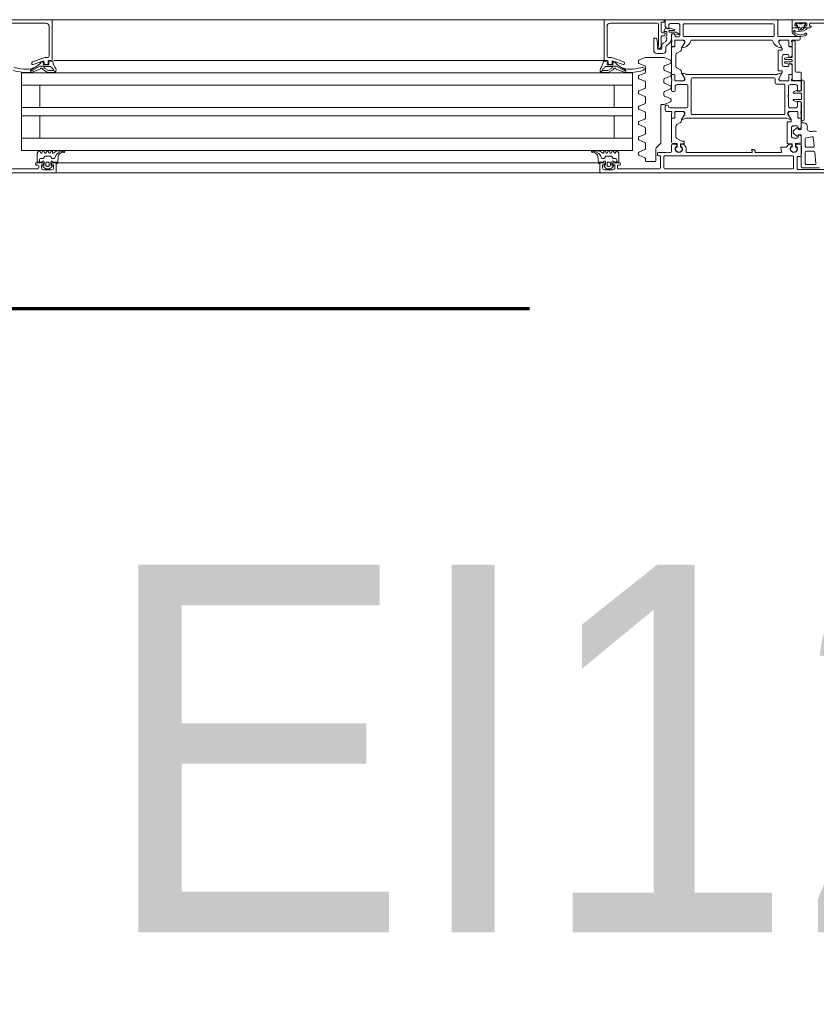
# Model space of a CAD drawing. Header units: centimetres. Extents: x -1631 to 1829, y -257 to 3158.
# Tile 56 of 128: x 353 to 392, y 972 to 1020. Entities that reach past the tile are written whole.
import ezdxf

# ---------------------------------------------------------------- set-up
doc = ezdxf.new("R2010")
doc.units = ezdxf.units.CM
doc.linetypes.add('Dash', pattern=[60, 30, -30])
doc.linetypes.add('Długa kreska', pattern=[142.875, 95.25, -47.625])
for name, color, linetype, lineweight in [('A-DETL', 90, 'Continuous', 9), ('A-DETL-GENF', 92, 'Continuous', 9), ('A-DOOR', 31, 'Continuous', 13), ('G-ANNO-TEXT', 231, 'Continuous', 13)]:
    doc.layers.add(name, color=color, linetype=linetype, lineweight=lineweight)
doc.styles.add('Arial', font='arial.ttf', dxfattribs={"width": 0.9, "height": 18})

# ---------------------------------------------------------------- blocks, each defined once
blk = doc.blocks.new('Schueco_FWS_ADS-75-SimplySmart_inw_Family-02 - FWS SI insert unit 90-2368450-5_piętro III __10_50 m_ - stan projektowany')
at = {"layer": 'A-DETL-GENF'}
for p, q in [((74.6, 0.9), (-74.6, 0.9)), ((54.5, 0.4), (35.65, 0.4)), ((54.5, -0.2), (35.65, -0.2)), ((54.5, -0.8), (35.65, -0.8)), ((54.5, -1.9), (35.65, -1.9)), ((54.5, -2.3), (35.65, -2.3)), ((54.5, -3.4), (35.65, -3.4)), ((54.5, -4), (35.65, -4)), ((35.65, -4.6), (59.013, -4.6)), ((-75.5, -6.6), (75.5, -6.6))]:
    blk.add_line(p, q, dxfattribs=at)
at = {"layer": 'A-DOOR'}
for p, q in [((32.25, 0.9), (20.45, 0.9)), ((21.31, 0.73), (22.6, 0.73)), ((21.55, 0.645), (22.4, 0.645)), ((22.2, 0.495), (21.78, 0.495)), ((22.65, 0.68), (22.65, 0.14)), ((22.82, 0.12), (22.82, 0.65)), ((22.87, 0.7), (29.12, 0.7)), ((29.17, 0.65), (29.17, 0.12)), ((29.39, 0.7), (31.39, 0.7)), ((31.39, 0.52), (31.34, 0.52)), ((31.44, 0.65), (31.44, 0.57)), ((31.753, 0.685), (31.649, 0.581)), ((31.67, 0.75), (32.07, 0.75)), ((31.67, 0.53), (31.68, 0.53)), ((31.71, 0.5), (31.71, 0.37)), ((31.952, 0.7), (31.788, 0.7)), ((31.79, 0.42), (31.79, 0.53)), ((31.84, 0.58), (31.9, 0.58)), ((31.95, 0.53), (31.95, 0.42)), ((32.091, 0.581), (31.987, 0.685)), ((32.03, 0.37), (32.03, 0.5)), ((32.06, 0.53), (32.07, 0.53)), ((32.25, 0.9), (37.45, 0.9)), ((32.3, 0.45), (32.3, 0.85)), ((58.95, 0.9), (53.75, 0.9)), ((58.9, 0.45), (58.9, 0.85)), ((58.95, 0.9), (67.55, 0.9)), ((59.109, 0.581), (59.213, 0.685)), ((59.53, 0.75), (59.13, 0.75)), ((59.14, 0.53), (59.13, 0.53)), ((59.17, 0.37), (59.17, 0.5)), ((59.248, 0.7), (59.412, 0.7)), ((59.25, 0.53), (59.25, 0.42)), ((59.36, 0.58), (59.3, 0.58)), ((59.41, 0.42), (59.41, 0.53)), ((59.447, 0.685), (59.551, 0.581)), ((59.49, 0.5), (59.49, 0.37)), ((59.53, 0.53), (59.52, 0.53)), ((59.76, 0.65), (59.76, 0.57)), ((61.81, 0.7), (59.81, 0.7)), ((59.81, 0.52), (59.86, 0.52)), ((21.73, 0.44), (21.788, -0.11)), ((22.25, -0.105), (22.25, 0.445)), ((22.45, 0.04), (22.45, -0.45)), ((22.6, 0.09), (22.5, 0.09)), ((29.12, 0.07), (22.87, 0.07)), ((29.49, -0.05), (29.49, 0.02)), ((29.57, 0.3), (29.57, -0.259)), ((30.02, 0.35), (29.62, 0.35)), ((30.07, 0.203), (30.07, 0.3)), ((30.389, 0.038), (30.101, 0.157)), ((31.29, 0.47), (31.29, 0.45)), ((31.34, 0.4), (31.62, 0.4)), ((31.61, 0.37), (31.4, 0.37)), ((31.472, 0.37), (31.472, 0.25)), ((31.522, 0.2), (31.633, 0.2)), ((31.676, 0.175), (31.717, 0.105)), ((31.76, 0.08), (31.984, 0.08)), ((31.9, 0.37), (31.84, 0.37)), ((32.027, 0.105), (32.068, 0.175)), ((32.111, 0.2), (32.176, 0.2)), ((32.12, 0.4), (32.25, 0.4)), ((32.397, 0.103), (32.37, 0.41)), ((32.372, 0.4), (37.45, 0.4)), ((58.828, 0.4), (53.75, 0.4)), ((58.803, 0.103), (58.83, 0.41)), ((59.08, 0.4), (58.95, 0.4)), ((59.089, 0.2), (59.024, 0.2)), ((59.173, 0.105), (59.132, 0.175)), ((59.44, 0.08), (59.216, 0.08)), ((59.3, 0.37), (59.36, 0.37)), ((59.523, 0.175), (59.483, 0.105)), ((59.678, 0.2), (59.567, 0.2)), ((59.86, 0.4), (59.58, 0.4)), ((59.59, 0.37), (59.8, 0.37)), ((59.728, 0.37), (59.728, 0.25)), ((59.91, 0.47), (59.91, 0.45)), ((21.82, -0.41), (21.864, -0.829)), ((21.838, -0.155), (22.2, -0.155)), ((22.2, -0.355), (21.869, -0.355)), ((22.25, -0.763), (22.25, -0.405)), ((22.688, -0.37), (22.654, -0.37)), ((22.71, -0.36), (22.674, -0.36)), ((22.711, -0.482), (22.717, -0.403)), ((22.73, -0.522), (22.73, -0.38)), ((22.89, -0.38), (22.89, -0.505)), ((22.902, -0.403), (22.909, -0.482)), ((22.946, -0.36), (22.91, -0.36)), ((22.966, -0.37), (22.932, -0.37)), ((23.19, -0.36), (23.42, -0.36)), ((23.449, -0.324), (23.413, -0.136)), ((23.442, -0.1), (24.68, -0.1)), ((24.7, -0.12), (24.7, -0.13)), ((24.82, -0.25), (24.855, -0.25)), ((24.87, -0.1), (28.03, -0.1)), ((28.08, -0.15), (28.08, -0.3)), ((28.318, -0.37), (28.284, -0.37)), ((28.304, -0.36), (28.34, -0.36)), ((28.341, -0.482), (28.347, -0.403)), ((28.36, -0.38), (28.36, -0.505)), ((28.52, -0.522), (28.52, -0.38)), ((28.532, -0.403), (28.539, -0.482)), ((28.54, -0.36), (28.576, -0.36)), ((28.596, -0.37), (28.562, -0.37)), ((28.8, -0.45), (28.8, -0.15)), ((28.85, -0.1), (28.94, -0.1)), ((29.04, -0.1), (29.44, -0.1)), ((29.541, -0.329), (29.349, -0.521)), ((30.07, -0.547), (30.07, -0.283)), ((30.101, -0.237), (30.389, -0.118)), ((30.42, -0.002), (30.42, -0.078)), ((31.509, -0.15), (31.531, -0.09)), ((31.609, -0.09), (31.631, -0.15)), ((31.709, -0.15), (31.731, -0.09)), ((31.809, -0.09), (31.831, -0.15)), ((31.909, -0.15), (31.931, -0.09)), ((32.009, -0.09), (32.031, -0.15)), ((32.11, -0.14), (32.11, -0.1)), ((32.409, -0.18), (32.676, -0.18)), ((32.684, -0.101), (32.558, -0.076)), ((32.674, -0.158), (32.701, -0.172)), ((58.526, -0.158), (58.499, -0.172)), ((58.516, -0.101), (58.642, -0.076)), ((58.791, -0.18), (58.524, -0.18)), ((59.09, -0.14), (59.09, -0.1)), ((59.191, -0.09), (59.169, -0.15)), ((59.291, -0.15), (59.269, -0.09)), ((59.391, -0.09), (59.369, -0.15)), ((59.491, -0.15), (59.469, -0.09)), ((59.591, -0.09), (59.569, -0.15)), ((59.691, -0.15), (59.669, -0.09)), ((21.924, -0.872), (22.21, -0.811)), ((22.45, -0.846), (22.45, -0.583)), ((22.468, -0.563), (22.712, -0.542)), ((22.5, -0.5), (22.691, -0.5)), ((22.568, -0.954), (22.524, -0.942)), ((22.6, -0.855), (22.6, -0.93)), ((22.83, -0.805), (22.65, -0.805)), ((22.664, -0.896), (22.816, -1.023)), ((22.91, -0.525), (23.11, -0.525)), ((22.929, -0.5), (22.965, -0.5)), ((22.93, -1.305), (22.93, -0.905)), ((23.13, -0.545), (23.13, -1.585)), ((28.17, -0.545), (28.17, -0.635)), ((28.34, -0.525), (28.19, -0.525)), ((28.28, -0.5), (28.321, -0.5)), ((28.754, -0.561), (28.538, -0.542)), ((28.559, -0.5), (28.75, -0.5)), ((28.58, -0.869), (28.58, -1.375)), ((28.8, -1.729), (28.8, -0.61)), ((29.32, -0.591), (29.32, -2.4)), ((30.389, -0.712), (30.101, -0.593)), ((30.101, -0.987), (30.389, -0.868)), ((30.42, -0.752), (30.42, -0.828)), ((37.45, -0.8), (30.7, -0.8)), ((53.75, -0.8), (60.6, -0.8)), ((22.45, -1.729), (22.45, -1.364)), ((22.524, -1.268), (22.568, -1.256)), ((22.6, -1.28), (22.6, -1.355)), ((22.65, -1.405), (22.83, -1.405)), ((22.816, -1.177), (22.664, -1.304)), ((30.07, -1.297), (30.07, -1.033)), ((30.389, -1.462), (30.101, -1.343)), ((22.3, -3.59), (22.3, -1.7)), ((22.45, -1.81), (22.45, -2)), ((22.579, -1.78), (22.48, -1.78)), ((22.58, -1.779), (22.5, -1.779)), ((22.609, -2.08), (22.609, -1.81)), ((22.61, -2.049), (22.61, -1.809)), ((22.94, -1.625), (22.94, -1.691)), ((22.947, -1.716), (23.081, -1.949)), ((23.11, -1.605), (22.96, -1.605)), ((28.067, -1.78), (23.182, -1.78)), ((28.303, -1.716), (28.169, -1.949)), ((28.31, -1.647), (28.31, -1.691)), ((28.53, -1.462), (28.36, -1.56)), ((28.64, -2.049), (28.64, -1.809)), ((28.641, -1.81), (28.641, -2.08)), ((28.67, -1.779), (28.75, -1.779)), ((28.77, -1.78), (28.671, -1.78)), ((28.8, -2), (28.8, -1.81)), ((30.07, -2.047), (30.07, -1.783)), ((30.101, -1.737), (30.389, -1.618)), ((30.42, -1.502), (30.42, -1.578)), ((22.45, -2.1), (22.45, -2.54)), ((22.47, -2.028), (22.47, -2.072)), ((23.05, -2.1), (22.629, -2.1)), ((22.994, -2.099), (22.66, -2.099)), ((22.73, -2.28), (22.98, -2.28)), ((23.08, -2.38), (23.08, -2.8)), ((23.25, -3.4), (23.25, -2)), ((23.3, -1.95), (27.78, -1.95)), ((27.83, -2), (27.83, -2.8)), ((28, -3.37), (28, -2.33)), ((28.05, -2.28), (28.9, -2.28)), ((28.621, -2.1), (28.2, -2.1)), ((28.256, -2.099), (28.59, -2.099)), ((28.78, -2.072), (28.78, -2.028)), ((29.05, -2.1), (28.8, -2.1)), ((28.95, -2.33), (28.95, -2.37)), ((29.1, -2.37), (29.1, -2.15)), ((30.389, -2.212), (30.101, -2.093)), ((30.101, -2.487), (30.389, -2.368)), ((30.42, -2.252), (30.42, -2.328)), ((22.44, -2.73), (22.44, -2.97)), ((22.81, -2.7), (22.47, -2.7)), ((22.49, -2.6), (22.64, -2.6)), ((22.68, -2.574), (22.823, -2.64)), ((22.84, -2.667), (22.84, -2.67)), ((28.82, -2.628), (28.82, -2.692)), ((29.161, -2.454), (28.851, -2.582)), ((28.851, -2.738), (29.139, -2.857)), ((29, -2.42), (29.05, -2.42)), ((29.27, -2.45), (29.18, -2.45)), ((30.07, -2.797), (30.07, -2.533)), ((30.389, -2.962), (30.101, -2.843)), ((22.45, -3.16), (22.45, -3.55)), ((22.47, -3), (22.81, -3)), ((22.64, -3.1), (22.49, -3.1)), ((22.823, -3.06), (22.68, -3.126)), ((22.84, -3.03), (22.84, -3.033)), ((23.08, -2.9), (23.08, -3.32)), ((27.83, -2.9), (27.83, -3.7)), ((28.62, -3.13), (28.62, -3.32)), ((28.75, -3.08), (28.67, -3.08)), ((28.8, -3.6), (28.8, -3.13)), ((28.82, -3.255), (28.82, -3.318)), ((29.139, -3.089), (28.851, -3.209)), ((28.851, -3.364), (29.139, -3.484)), ((29.17, -2.903), (29.17, -3.043)), ((30.07, -3.547), (30.07, -3.283)), ((30.101, -3.237), (30.389, -3.118)), ((30.42, -3.002), (30.42, -3.078)), ((22.45, -3.995), (22.45, -3.655)), ((22.48, -3.625), (22.86, -3.625)), ((22.5, -3.6), (22.9, -3.6)), ((22.98, -3.42), (22.73, -3.42)), ((22.89, -3.655), (22.89, -4.415)), ((22.9, -3.7), (22.9, -3.89)), ((22.92, -3.628), (22.92, -3.672)), ((23.059, -3.89), (23.059, -3.62)), ((23.06, -3.651), (23.06, -3.891)), ((23.079, -3.6), (23.5, -3.6)), ((23.444, -3.601), (23.11, -3.601)), ((23.67, -3.45), (23.3, -3.45)), ((23.397, -3.984), (23.531, -3.751)), ((23.72, -3.7), (23.72, -3.5)), ((27.78, -3.75), (23.77, -3.75)), ((28.52, -3.42), (28.05, -3.42)), ((28.169, -3.751), (28.303, -3.984)), ((28.2, -3.6), (28.621, -3.6)), ((28.59, -3.601), (28.256, -3.601)), ((28.64, -3.891), (28.64, -3.651)), ((28.641, -3.62), (28.641, -3.89)), ((28.78, -3.672), (28.78, -3.628)), ((28.8, -3.89), (28.8, -3.7)), ((29.139, -3.716), (28.851, -3.836)), ((29.17, -3.53), (29.17, -3.67)), ((30.389, -3.712), (30.101, -3.593)), ((30.42, -3.752), (30.42, -3.828)), ((37.45, -3.4), (30.7, -3.4)), ((53.75, -3.4), (60.6, -3.4)), ((59.146, -3.4), (53.75, -3.4)), ((22.69, -4.025), (22.48, -4.025)), ((22.74, -5.515), (22.74, -4.075)), ((22.9, -3.971), (22.9, -4.341)), ((22.93, -3.92), (23.029, -3.92)), ((23.03, -3.921), (22.95, -3.921)), ((23.1, -4.3), (23.28, -4.3)), ((23.39, -4.08), (23.39, -4.009)), ((23.56, -4.1), (23.41, -4.1)), ((23.58, -5.08), (23.58, -4.12)), ((23.632, -3.92), (28.067, -3.92)), ((28.31, -4.009), (28.31, -4.053)), ((28.36, -4.14), (28.53, -4.238)), ((28.58, -4.325), (28.58, -4.875)), ((28.75, -3.921), (28.67, -3.921)), ((28.671, -3.92), (28.77, -3.92)), ((28.8, -5.229), (28.8, -3.971)), ((28.82, -3.882), (28.82, -3.945)), ((28.851, -3.991), (29.139, -4.111)), ((29.17, -4.157), (29.17, -4.297)), ((30.07, -4.297), (30.07, -4.033)), ((30.101, -3.987), (30.389, -3.868)), ((31.462, -4.315), (31.033, -4.063)), ((31.064, -4.153), (31.303, -4.297)), ((31.48, -4.163), (31.066, -4.021)), ((31.61, -4.329), (31.512, -4.329)), ((31.65, -4.155), (31.61, -4.21)), ((31.856, -4.03), (31.689, -4.121)), ((31.884, -4.129), (31.766, -4.193)), ((32.178, -4.015), (31.913, -4.015)), ((32.19, -4.108), (31.966, -4.108)), ((32.16, -4.161), (32.234, -4.031)), ((59.04, -4.161), (58.966, -4.031)), ((59.01, -4.108), (59.234, -4.108)), ((59.022, -4.015), (59.287, -4.015)), ((59.316, -4.129), (59.434, -4.193)), ((59.344, -4.03), (59.511, -4.121)), ((59.55, -4.155), (59.59, -4.21)), ((59.59, -4.329), (59.687, -4.329)), ((59.72, -4.163), (60.134, -4.021)), ((59.738, -4.315), (60.167, -4.063)), ((60.136, -4.153), (59.897, -4.297)), ((22.89, -4.57), (22.89, -4.62)), ((22.89, -4.775), (22.89, -5.535)), ((23.236, -4.54), (22.92, -4.54)), ((22.92, -4.65), (23.236, -4.65)), ((23.05, -4.745), (22.92, -4.745)), ((22.974, -4.437), (23.018, -4.449)), ((23.018, -4.751), (22.974, -4.763)), ((23.05, -4.425), (23.05, -4.35)), ((23.05, -4.85), (23.05, -4.775)), ((23.076, -4.423), (23.243, -4.468)), ((23.243, -4.722), (23.076, -4.767)), ((23.266, -4.497), (23.266, -4.51)), ((23.266, -4.68), (23.266, -4.693)), ((23.38, -4.4), (23.38, -4.8)), ((28.82, -4.508), (28.82, -4.572)), ((29.139, -4.343), (28.851, -4.462)), ((28.851, -4.618), (29.161, -4.746)), ((29.18, -4.75), (30.06, -4.75)), ((30.079, -4.746), (30.389, -4.618)), ((30.389, -4.462), (30.101, -4.343)), ((30.42, -4.502), (30.42, -4.578)), ((31.1, -4.45), (31.1, -4.482)), ((31.133, -4.529), (31.732, -4.747)), ((31.633, -4.573), (31.167, -4.403)), ((31.601, -4.54), (31.628, -4.54)), ((31.658, -4.514), (31.671, -4.411)), ((31.7, -4.385), (31.911, -4.385)), ((31.7, -4.45), (31.7, -4.526)), ((31.749, -4.75), (31.9, -4.75)), ((31.85, -4.4), (31.75, -4.4)), ((31.9, -4.55), (31.9, -4.45)), ((31.941, -4.419), (31.93, -4.509)), ((32.05, -4.6), (31.95, -4.6)), ((31.95, -4.8), (31.95, -6.28)), ((31.954, -4.542), (32.093, -4.569)), ((32.05, -4.6), (37.45, -4.6)), ((59.246, -4.542), (59.107, -4.569)), ((59.15, -4.6), (59.25, -4.6)), ((59.25, -4.8), (59.25, -6.28)), ((59.259, -4.419), (59.27, -4.509)), ((59.499, -4.385), (59.289, -4.385)), ((59.3, -4.55), (59.3, -4.45)), ((59.451, -4.75), (59.3, -4.75)), ((59.35, -4.4), (59.45, -4.4)), ((60.067, -4.529), (59.468, -4.747)), ((59.5, -4.45), (59.5, -4.526)), ((59.542, -4.514), (59.529, -4.411)), ((59.567, -4.573), (60.033, -4.403)), ((59.599, -4.54), (59.572, -4.54)), ((60.1, -4.45), (60.1, -4.482)), ((22.9, -4.859), (22.9, -5.229)), ((23.029, -5.28), (22.93, -5.28)), ((22.95, -5.279), (23.03, -5.279)), ((23.28, -4.9), (23.1, -4.9)), ((23.39, -5.191), (23.39, -5.12)), ((23.531, -5.449), (23.397, -5.216)), ((23.41, -5.1), (23.56, -5.1)), ((28.303, -5.216), (28.169, -5.449)), ((28.31, -5.147), (28.31, -5.191)), ((28.53, -4.962), (28.36, -5.06)), ((28.67, -5.279), (28.75, -5.279)), ((28.77, -5.28), (28.671, -5.28)), ((29.07, -5.1), (29.07, -5.249)), ((29.52, -4.95), (29.22, -4.95)), ((29.27, -5.322), (29.27, -5.2)), ((29.337, -5.227), (29.305, -5.289)), ((29.32, -5.15), (29.43, -5.15)), ((29.42, -5.2), (29.382, -5.2)), ((29.47, -5.28), (29.47, -5.25)), ((29.67, -5.68), (29.67, -5.1)), ((22.5, -5.65), (22.5, -5.72)), ((22.9, -5.6), (22.55, -5.6)), ((22.55, -5.77), (23.55, -5.77)), ((22.86, -5.565), (22.79, -5.565)), ((22.9, -5.31), (22.9, -5.5)), ((22.92, -5.528), (22.92, -5.572)), ((23.059, -5.58), (23.059, -5.31)), ((23.06, -5.309), (23.06, -5.549)), ((23.5, -5.6), (23.079, -5.6)), ((23.11, -5.599), (23.444, -5.599)), ((23.82, -5.77), (28.17, -5.77)), ((27.8, -5.6), (23.9, -5.6)), ((28.621, -5.6), (28.2, -5.6)), ((28.256, -5.599), (28.59, -5.599)), ((28.44, -5.76), (28.55, -5.76)), ((28.64, -5.549), (28.64, -5.309)), ((28.641, -5.31), (28.641, -5.58)), ((28.78, -5.572), (28.78, -5.528)), ((28.8, -5.5), (28.8, -5.31)), ((28.8, -5.85), (28.8, -5.6)), ((28.805, -5.656), (28.805, -5.885)), ((29.017, -5.352), (28.933, -5.41)), ((29.03, -5.71), (29.03, -5.646)), ((29.094, -5.523), (29.206, -5.445)), ((29.3, -5.312), (29.3, -5.76)), ((29.563, -5.7), (29.65, -5.7)), ((22.01, -6.2), (22.22, -6.2)), ((22.72, -6.2), (22.85, -6.2)), ((22.9, -6.25), (22.9, -6.55)), ((23.6, -5.82), (23.6, -6.55)), ((23.77, -6.35), (23.77, -5.82)), ((28.22, -5.82), (28.22, -6.35)), ((28.39, -6.32), (28.39, -5.81)), ((28.442, -5.911), (28.568, -5.988)), ((28.616, -5.858), (28.45, -5.874)), ((28.594, -5.995), (28.89, -5.995)), ((28.638, -5.885), (28.638, -5.878)), ((28.785, -5.905), (28.658, -5.905)), ((28.664, -6.114), (28.867, -6.184)), ((28.89, -6.075), (28.67, -6.075)), ((29.03, -6), (29.03, -5.81)), ((29.25, -5.81), (29.158, -5.81)), ((29.3, -6), (29.3, -6.43)), ((20.7, -6.43), (21.99, -6.43)), ((22.276, -6.421), (22.252, -6.397)), ((22.27, -6.45), (22.67, -6.45)), ((22.327, -6.43), (22.297, -6.43)), ((22.643, -6.43), (22.613, -6.43)), ((22.688, -6.397), (22.664, -6.421)), ((28.17, -6.4), (23.82, -6.4)), ((28.83, -6.42), (28.49, -6.42)), ((31.8, -6.43), (29.49, -6.43)), ((32.1, -6.6), (37.45, -6.6)), ((59.25, -6.6), (53.75, -6.6)), ((59.4, -6.43), (61.71, -6.43))]:
    blk.add_line(p, q, dxfattribs=at)
at = {"layer": 'A-DOOR', "flags": 128}
for points in [[(22.45, 0.595), (22.45, -0.03), (22.43, -0.03), (22.43, -0.43), (22.45, -0.43), (22.45, -0.97), (22.6, -0.97), (22.616, -0.911)], [(29.44, 0.07), (29.34, 0.07), (29.34, 0.65)], [(31.67, 0.45), (31.67, 0.5), (31.57, 0.5), (31.57, 0.65)], [(32.17, 0.65), (32.17, 0.5), (32.07, 0.5), (32.07, 0.45)], [(59.03, 0.65), (59.03, 0.5), (59.13, 0.5), (59.13, 0.45)], [(59.53, 0.45), (59.53, 0.5), (59.63, 0.5), (59.63, 0.65)], [(31.37, 0.34), (31.37, -0.06), (31.435, -0.16)], [(32.33, 0.45), (32.33, 0.37), (32.13, 0.37)], [(58.87, 0.45), (58.87, 0.37), (59.07, 0.37)], [(59.83, 0.34), (59.83, -0.06), (59.765, -0.16)], [(24.875, -0.23), (24.875, -0.223), (24.85, -0.19), (24.85, -0.12)], [(37.45, -4), (30.7, -4), (30.7, -0.2), (37.45, -0.2)], [(53.75, -4), (60.6, -4), (60.6, -0.2), (53.75, -0.2)], [(28.19, -0.655), (28.305, -0.655), (28.53, -0.782)], [(31.6, -0.8), (31.6, -1.9), (30.7, -1.9), (37.45, -1.9)], [(59.7, -0.8), (59.7, -1.9), (60.6, -1.9), (53.75, -1.9)], [(22.616, -1.289), (22.6, -1.23), (22.45, -1.23), (22.45, -1.555), (22.35, -1.555)], [(22.35, -1.65), (22.44, -1.65), (22.44, -2.55)], [(22.962, -1.741), (23.1, -1.98), (23.1, -2.05)], [(28.15, -2.05), (28.15, -1.98), (28.288, -1.741)], [(22.5, -2.59), (22.63, -2.59), (22.63, -2.38)], [(31.6, -3.4), (31.6, -2.3), (30.7, -2.3), (37.45, -2.3)], [(59.7, -3.4), (59.7, -2.3), (60.6, -2.3), (53.75, -2.3)], [(22.44, -3.15), (22.44, -3.64), (22.35, -3.64)], [(22.63, -3.32), (22.63, -3.11), (22.5, -3.11)], [(23.55, -3.65), (23.55, -3.72), (23.412, -3.959)], [(28.288, -3.959), (28.15, -3.72), (28.15, -3.65)], [(31.711, -4.241), (31.673, -4.303), (32.009, -4.303)], [(59.489, -4.241), (59.527, -4.303), (59.191, -4.303)], [(22.92, -4.445), (23.05, -4.445), (23.051, -4.439)], [(29.25, -6.48), (29.15, -6.48), (29.15, -6.6), (32.1, -6.6), (32.1, -4.65)], [(61.95, -6.48), (62.05, -6.48), (62.05, -6.6), (59.1, -6.6), (59.1, -4.65)], [(23.412, -5.241), (23.55, -5.48), (23.55, -5.55)], [(28.15, -5.55), (28.15, -5.48), (28.288, -5.241)], [(29.44, -6.38), (29.44, -5.3), (29.45, -5.3)], [(29.48, -5.2), (29.48, -5.45), (29.513, -5.658)], [(22.85, -6.6), (14.2, -6.6), (14.2, -6.26), (14.31, -6.15), (14.37, -6.15), (14.37, -6.32)], [(22.04, -6.38), (22.04, -6.28), (21.96, -6.28), (21.96, -6.25)], [(22.27, -6.33), (22.3, -6.33), (22.3, -6.2), (22.16, -6.2)], [(22.27, -6.25), (22.27, -6.3), (22.17, -6.3), (22.17, -6.35)], [(22.85, -6.2), (22.64, -6.2), (22.64, -6.33), (22.67, -6.33)], [(22.77, -6.35), (22.77, -6.3), (22.67, -6.3), (22.67, -6.25)], [(22.9, -6.006), (22.9, -6.015), (22.9, -6.15)], [(23.65, -6.6), (29.1, -6.6), (29.1, -6.26), (28.99, -6.15), (28.93, -6.15), (28.93, -6.32)], [(28.65, -5.86), (28.65, -5.9), (28.75, -5.9)], [(28.935, -6.15), (29, -6.15), (29.054, -6.212)], [(29.088, -6.206), (29.17, -6.02), (29.05, -6.02)], [(29.14, -5.821), (29.102, -5.896), (29.1, -5.95), (29.25, -5.95)]]:
    blk.add_lwpolyline(points, dxfattribs=at)
for points in [[(22.38, -6.227), (22.34, -6.213), (22.346, -6.149), (22.34, -6.213)], [(22.523, -6.212), (22.47, -6.099), (22.417, -6.212), (22.47, -6.099)], [(22.583, -6.115), (22.6, -6.213), (22.56, -6.227), (22.6, -6.213)]]:
    blk.add_lwpolyline(points, close=True, dxfattribs=at)
at = {"layer": 'A-DOOR'}
for centre, radius, start, end in [((21.78, 0.445), 0.05, 90, 186), ((22.2, 0.445), 0.05, 360, 90), ((22.4, 0.595), 0.05, 0, 90), ((22.6, 0.68), 0.05, 360, 90), ((22.87, 0.65), 0.05, 90, 180), ((29.12, 0.65), 0.05, 0, 90), ((29.39, 0.65), 0.05, 90, 180), ((31.34, 0.47), 0.05, 90, 180), ((31.39, 0.65), 0.05, 360, 90), ((31.39, 0.57), 0.05, 270, 0), ((31.67, 0.65), 0.1, 90, 180), ((31.67, 0.56), 0.03, 134.9981, 270.0001), ((31.68, 0.5), 0.03, 0, 90), ((31.788, 0.65), 0.05, 90, 135.0277), ((31.84, 0.53), 0.05, 89.9979, 180.0021), ((31.9, 0.53), 0.05, 359.9979, 90.0021), ((31.952, 0.65), 0.05, 44.9798, 90), ((32.06, 0.5), 0.03, 90, 180), ((32.07, 0.65), 0.1, 0, 90), ((32.07, 0.56), 0.03, 270.0055, 44.9966), ((32.25, 0.85), 0.05, 360, 90), ((58.95, 0.85), 0.05, 90, 180), ((59.13, 0.65), 0.1, 90, 180), ((59.13, 0.56), 0.03, 135.0034, 269.9945), ((59.14, 0.5), 0.03, 360, 90), ((59.248, 0.65), 0.05, 90, 135.0202), ((59.3, 0.53), 0.05, 89.9979, 180.0021), ((59.36, 0.53), 0.05, 359.9979, 90.0021), ((59.412, 0.65), 0.05, 44.9723, 90), ((59.52, 0.5), 0.03, 90, 180), ((59.53, 0.65), 0.1, 360, 90), ((59.53, 0.56), 0.03, 269.9999, 45.0019), ((59.81, 0.65), 0.05, 90, 180), ((59.81, 0.57), 0.05, 180, 270), ((59.86, 0.47), 0.05, 360, 90), ((22.5, 0.04), 0.05, 90, 180), ((22.6, 0.14), 0.05, 270, 0), ((22.87, 0.12), 0.05, 180, 270), ((29.12, 0.12), 0.05, 270, 0), ((29.44, 0.02), 0.05, 0, 90), ((29.62, 0.3), 0.05, 89.9999, 179.9999), ((30.02, 0.3), 0.05, 359.9999, 89.9999), ((30.12, 0.203), 0.05, 179.9999, 247.4999), ((30.37, -0.008), 0.05, 7.1452, 67.4999), ((31.34, 0.45), 0.05, 180, 270), ((31.4, 0.34), 0.03, 90, 180), ((31.522, 0.25), 0.05, 180, 270), ((31.66, 0.37), 0.05, 180.0006, 0.0006), ((31.62, 0.45), 0.05, 270, 360), ((31.633, 0.15), 0.05, 30, 90), ((31.76, 0.13), 0.05, 210, 270), ((31.84, 0.42), 0.05, 179.9989, 270.0011), ((31.9, 0.42), 0.05, 269.9989, 0.0011), ((31.984, 0.13), 0.05, 270, 330), ((32.08, 0.37), 0.05, 180, 360), ((32.111, 0.15), 0.05, 90, 150), ((32.12, 0.45), 0.05, 180, 270), ((32.176, 0.15), 0.05, 12.1266, 90), ((32.597, 0.244), 0.381, 192.6599, 268.1005), ((32.25, 0.45), 0.05, 270, 0), ((32.33, 0.41), 0.04, 0.0006, 89.9999), ((32.596, 0.12), 0.2, 185.0082, 258.9975), ((58.603, 0.244), 0.381, 271.8995, 347.3401), ((58.604, 0.12), 0.2, 281.0025, 354.9918), ((58.87, 0.41), 0.04, 90.0001, 179.9994), ((58.95, 0.45), 0.05, 180, 270), ((59.024, 0.15), 0.05, 90, 167.8734), ((59.12, 0.37), 0.05, 180, 360), ((59.08, 0.45), 0.05, 270, 360), ((59.089, 0.15), 0.05, 30, 90), ((59.216, 0.13), 0.05, 210, 270), ((59.3, 0.42), 0.05, 179.9989, 270.0011), ((59.36, 0.42), 0.05, 269.9989, 0.0011), ((59.44, 0.13), 0.05, 270, 330), ((59.54, 0.37), 0.05, 179.9994, 359.9994), ((59.567, 0.15), 0.05, 90, 150), ((59.58, 0.45), 0.05, 180, 270), ((59.678, 0.25), 0.05, 270, 360), ((59.8, 0.34), 0.03, 0, 90), ((59.86, 0.45), 0.05, 270, 360), ((21.838, -0.105), 0.05, 186, 270), ((21.869, -0.405), 0.05, 90, 186), ((22.2, -0.105), 0.05, 270, 0), ((22.2, -0.405), 0.05, 360, 90), ((22.5, -0.45), 0.05, 180, 270), ((22.81, -0.28), 0.18, 330, 210), ((22.81, -0.275), 0.16, 327.9154, 212.0846), ((22.688, -0.4), 0.03, 355, 90), ((22.691, -0.48), 0.02, 270, 355), ((22.71, -0.38), 0.02, 360, 90), ((22.91, -0.38), 0.02, 90, 180), ((22.932, -0.4), 0.03, 90, 185), ((22.929, -0.48), 0.02, 185, 270), ((22.965, -0.3), 0.2, 270, 333.8961), ((23.19, -0.41), 0.05, 90, 153.8961), ((23.442, -0.13), 0.03, 90, 191), ((23.42, -0.33), 0.03, 270, 11), ((24.68, -0.12), 0.02, 360, 90), ((24.82, -0.13), 0.12, 180, 270), ((24.87, -0.12), 0.02, 90, 180), ((24.855, -0.23), 0.02, 270, 360), ((24.855, -0.223), 0.02, 360, 45), ((28.03, -0.15), 0.05, 360, 90), ((28.28, -0.3), 0.2, 180, 270), ((28.44, -0.28), 0.18, 330, 210), ((28.44, -0.275), 0.16, 327.91, 212.09), ((28.318, -0.4), 0.03, 355, 90), ((28.321, -0.48), 0.02, 270, 355), ((28.34, -0.38), 0.02, 360, 90), ((28.54, -0.38), 0.02, 90, 180), ((28.562, -0.4), 0.03, 90, 185), ((28.559, -0.48), 0.02, 185, 270), ((28.75, -0.45), 0.05, 270, 360), ((28.85, -0.15), 0.05, 90, 180), ((28.99, -0.153), 0.0725, 46.3972, 133.6028), ((29.44, -0.05), 0.05, 270, 360), ((29.47, -0.259), 0.1, 314.9999, 359.9999), ((30.12, -0.283), 0.05, 112.4999, 179.9999), ((30.37, -0.072), 0.05, 292.4999, 352.8547), ((31.47, -0.14), 0.04, 209.9997, 345.0005), ((31.57, -0.1), 0.04, 15.0002, 164.9998), ((31.67, -0.14), 0.04, 194.9996, 345.0004), ((31.77, -0.1), 0.04, 15.0002, 164.9998), ((31.87, -0.14), 0.04, 194.9996, 345.0004), ((31.97, -0.1), 0.04, 15.0002, 164.9998), ((32.07, -0.14), 0.04, 194.9997, 0.0002), ((32.15, -0.1), 0.04, 40.3208, 180), ((32.409, 0.12), 0.3, 220.3198, 270.0013), ((32.551, -0.478), 0.343, 68.9463, 84.3989), ((32.676, -0.14), 0.04, 269.9191, 78.9894), ((58.524, -0.14), 0.04, 101.0106, 270.0809), ((58.649, -0.478), 0.343, 95.6011, 111.0537), ((58.791, 0.12), 0.3, 269.9987, 319.6802), ((59.05, -0.1), 0.04, 360, 139.6792), ((59.13, -0.14), 0.04, 179.9998, 345.0003), ((59.23, -0.1), 0.04, 15.0002, 164.9998), ((59.33, -0.14), 0.04, 194.9996, 345.0004), ((59.43, -0.1), 0.04, 15.0002, 164.9998), ((59.53, -0.14), 0.04, 194.9996, 345.0004), ((59.63, -0.1), 0.04, 15.0002, 164.9998), ((59.73, -0.14), 0.04, 194.9995, 330.0003), ((21.913, -0.823), 0.05, 186, 282), ((22.2, -0.763), 0.05, 282, 360), ((22.47, -0.583), 0.02, 95, 180), ((22.55, -0.846), 0.1, 180, 255), ((22.575, -0.93), 0.025, 255, 0), ((22.65, -0.855), 0.05, 90, 180), ((22.645, -0.919), 0.03, 50, 165.0049), ((22.71, -0.522), 0.02, 275, 0), ((22.83, -0.905), 0.1, 360, 90), ((22.91, -0.505), 0.02, 180, 270), ((23.11, -0.545), 0.02, 0, 90), ((28.19, -0.545), 0.02, 90, 180), ((28.19, -0.635), 0.02, 180, 270), ((28.305, -0.675), 0.02, 60, 90), ((28.34, -0.505), 0.02, 270, 360), ((28.54, -0.522), 0.02, 180, 265), ((28.48, -0.869), 0.1, 360, 60), ((28.75, -0.61), 0.05, 360, 85), ((29.42, -0.591), 0.1, 134.9999, 179.9999), ((30.12, -0.547), 0.05, 179.9999, 247.4999), ((30.37, -0.758), 0.05, 7.1452, 67.4999), ((30.37, -0.822), 0.05, 292.4999, 352.8547), ((21.807, 0.863), 2, 266.7837, 275.3952), ((22.009, -1.277), 0.15, 344.3113, 95.3952), ((22.35, -1.355), 0.2, 169.3496, 270), ((22.55, -1.364), 0.1, 105, 180), ((22.575, -1.28), 0.025, 0, 105), ((22.65, -1.355), 0.05, 180, 270), ((22.645, -1.281), 0.03, 194.9951, 310), ((22.752, -1.1), 0.1, 310, 50), ((22.83, -1.305), 0.1, 270, 0), ((28.48, -1.375), 0.1, 300, 360), ((30.12, -1.033), 0.05, 112.4999, 179.9999), ((30.12, -1.297), 0.05, 179.9999, 247.4999), ((22.35, -1.7), 0.05, 90, 180), ((22.5, -1.729), 0.05, 180, 270), ((22.48, -1.81), 0.03, 90, 180), ((22.579, -1.81), 0.03, 0, 90), ((22.58, -1.809), 0.03, 0, 90), ((22.96, -1.625), 0.02, 90, 180), ((22.99, -1.691), 0.05, 180, 210), ((22.974, -1.734), 0.0138, 84.6714, 210), ((22.929, -2.218), 0.5, 62.5097, 84.6714), ((23.11, -1.585), 0.02, 270, 0), ((23.182, -1.73), 0.05, 242.5097, 270), ((28.067, -1.73), 0.05, 270, 297.4903), ((28.321, -2.218), 0.5, 95.3286, 117.4903), ((28.276, -1.734), 0.0138, 330, 95.3286), ((28.26, -1.691), 0.05, 330, 360), ((28.41, -1.647), 0.1, 120, 180), ((28.67, -1.809), 0.03, 90, 180), ((28.671, -1.81), 0.03, 90, 180), ((28.75, -1.729), 0.05, 270, 0), ((28.77, -1.81), 0.03, 0, 90), ((30.12, -1.783), 0.05, 112.4999, 179.9999), ((30.37, -1.508), 0.05, 7.1452, 67.4999), ((30.37, -1.572), 0.05, 292.4999, 352.8547), ((22.44, -2.028), 0.03, 0, 70.5288), ((22.44, -2.072), 0.03, 289.4712, 0), ((22.629, -2.08), 0.02, 180, 270), ((22.66, -2.049), 0.05, 180, 270), ((22.73, -2.38), 0.1, 90, 180), ((22.98, -2.38), 0.1, 360, 90), ((22.994, -1.999), 0.1, 270, 30), ((23.05, -2.05), 0.05, 270, 0), ((23.3, -2), 0.05, 90, 180), ((27.78, -2), 0.05, 0, 90), ((28.05, -2.33), 0.05, 90, 180), ((28.2, -2.05), 0.05, 180, 270), ((28.256, -1.999), 0.1, 150, 270), ((28.59, -2.049), 0.05, 270, 0), ((28.621, -2.08), 0.02, 270, 360), ((28.81, -2.028), 0.03, 109.4712, 180), ((28.81, -2.072), 0.03, 180, 250.5288), ((28.9, -2.33), 0.05, 0, 90), ((29, -2.37), 0.05, 180, 270), ((29.05, -2.15), 0.05, 0, 90), ((29.05, -2.37), 0.05, 270, 0), ((29.27, -2.4), 0.05, 269.9999, 359.9999), ((30.12, -2.047), 0.05, 179.9999, 247.4999), ((30.37, -2.258), 0.05, 7.1452, 67.4999), ((30.37, -2.322), 0.05, 292.4999, 352.8547), ((22.49, -2.55), 0.05, 180, 270), ((22.47, -2.73), 0.03, 90, 180), ((22.5, -2.54), 0.05, 180, 270), ((22.668, -2.601), 0.03, 65, 158.2882), ((22.81, -2.67), 0.03, 270, 0), ((22.81, -2.667), 0.03, 0, 65), ((23.027, -2.85), 0.0725, 316.3972, 43.6028), ((27.777, -2.85), 0.0725, 316.3972, 43.6028), ((28.87, -2.628), 0.05, 112.4999, 179.9999), ((28.87, -2.692), 0.05, 179.9999, 247.4999), ((29.12, -2.903), 0.05, 359.9999, 67.4999), ((29.18, -2.5), 0.05, 89.9999, 112.4999), ((30.12, -2.533), 0.05, 112.4999, 179.9999), ((30.12, -2.797), 0.05, 179.9999, 247.4999), ((22.47, -2.97), 0.03, 180, 270), ((22.49, -3.15), 0.05, 90, 180), ((22.5, -3.16), 0.05, 90, 180), ((22.73, -3.32), 0.1, 180, 270), ((22.668, -3.099), 0.03, 201.7118, 295), ((22.81, -3.03), 0.03, 0, 90), ((22.81, -3.033), 0.03, 295, 0), ((22.98, -3.32), 0.1, 270, 0), ((28.05, -3.37), 0.05, 180, 270), ((28.52, -3.32), 0.1, 270, 0), ((28.67, -3.13), 0.05, 90, 180), ((28.75, -3.13), 0.05, 0, 90), ((28.87, -3.255), 0.05, 112.4999, 179.9999), ((28.87, -3.318), 0.05, 179.9999, 247.4999), ((29.12, -3.043), 0.05, 292.4999, 359.9999), ((30.12, -3.283), 0.05, 112.4999, 179.9999), ((30.37, -3.008), 0.05, 7.1452, 67.4999), ((30.37, -3.072), 0.05, 292.4999, 352.8547), ((22.35, -3.59), 0.05, 180, 270), ((22.5, -3.55), 0.05, 180, 270), ((22.48, -3.655), 0.03, 90, 180), ((22.86, -3.655), 0.03, 0, 90), ((22.89, -3.628), 0.03, 360, 70.5288), ((22.89, -3.672), 0.03, 289.4712, 0), ((23.079, -3.62), 0.02, 90, 180), ((23.11, -3.651), 0.05, 90, 180), ((23.3, -3.4), 0.05, 180, 270), ((23.444, -3.701), 0.1, 330, 90), ((23.5, -3.65), 0.05, 0, 90), ((23.67, -3.5), 0.05, 0, 90), ((23.77, -3.7), 0.05, 180, 270), ((27.78, -3.7), 0.05, 270, 360), ((28.2, -3.65), 0.05, 90, 180), ((28.256, -3.701), 0.1, 90, 210), ((28.59, -3.651), 0.05, 0, 90), ((28.621, -3.62), 0.02, 360, 90), ((28.81, -3.628), 0.03, 109.4712, 180), ((28.81, -3.672), 0.03, 180, 250.5288), ((28.87, -3.882), 0.05, 112.4999, 179.9999), ((29.12, -3.53), 0.05, 359.9999, 67.4999), ((29.12, -3.67), 0.05, 292.4999, 359.9999), ((30.12, -3.547), 0.05, 179.9999, 247.4999), ((30.37, -3.758), 0.05, 7.1452, 67.4999), ((30.37, -3.822), 0.05, 292.4999, 352.8547), ((22.48, -3.995), 0.03, 180, 270), ((22.69, -4.075), 0.05, 0, 90), ((22.93, -3.89), 0.03, 180, 270), ((22.95, -3.971), 0.05, 90, 180), ((23.029, -3.89), 0.03, 270, 0), ((23.03, -3.891), 0.03, 270, 0), ((23.1, -4.35), 0.05, 90, 180), ((23.28, -4.4), 0.1, 0, 90), ((23.44, -4.009), 0.05, 150, 180), ((23.41, -4.08), 0.02, 180, 270), ((23.424, -3.966), 0.0138, 150, 275.3286), ((23.379, -3.482), 0.5, 275.3286, 297.4903), ((23.56, -4.12), 0.02, 0, 90), ((23.632, -3.97), 0.05, 90, 117.4903), ((28.067, -3.97), 0.05, 62.5097, 90), ((28.321, -3.482), 0.5, 242.5097, 264.6714), ((28.276, -3.966), 0.0138, 264.6714, 30), ((28.26, -4.009), 0.05, 0, 30), ((28.41, -4.053), 0.1, 180, 240), ((28.48, -4.325), 0.1, 0, 60), ((28.67, -3.891), 0.03, 180, 270), ((28.671, -3.89), 0.03, 180, 270), ((28.75, -3.971), 0.05, 0, 90), ((28.77, -3.89), 0.03, 270, 0), ((28.87, -3.945), 0.05, 179.9999, 247.4999), ((29.12, -4.157), 0.05, 359.9999, 67.4999), ((29.12, -4.297), 0.05, 292.4999, 359.9999), ((30.12, -4.033), 0.05, 112.4999, 179.9999), ((30.12, -4.297), 0.05, 179.9999, 247.4999), ((30.215, -4.184), 0.08, 103.4704, 285.301), ((30.933, -7.009), 2.994, 87.8817, 104.2277), ((30.932, -7.009), 2.834, 91.5223, 104.2144), ((30.878, -4.975), 0.8, 63.6139, 91.5286), ((31.103, -4.089), 0.075, 159.9851, 238.8937), ((31.04, -4.097), 0.08, 70.9899, 87.8894), ((30.709, -5.282), 1.15, 40.8482, 62.8303), ((31.512, -4.229), 0.1, 239.6164, 270), ((31.454, -4.239), 0.08, 26.9556, 70.9899), ((31.569, -4.18), 0.05, 206.9556, 323.6334), ((31.616, -4.253), 0.0764, 265.7355, 330.0671), ((31.747, -4.226), 0.12, 118.6334, 143.6334), ((31.847, -4.342), 0.17, 118.5366, 143.5366), ((31.913, -4.135), 0.12, 89.9961, 118.6334), ((31.966, -4.278), 0.17, 89.9272, 118.5366), ((32.009, -4.243), 0.06, 270, 326.6979), ((33.437, -5.398), 1.777, 136.2734, 140.8645), ((33.06, -4.734), 0.95, 145.949, 168.5732), ((32.125, -4.141), 0.04, 314.9639, 330.3746), ((32.173, -4.135), 0.12, 325.949, 88.0077), ((59.026, -4.135), 0.12, 91.9923, 214.051), ((58.14, -4.734), 0.95, 11.4268, 34.051), ((59.075, -4.141), 0.04, 209.6254, 225.0361), ((57.763, -5.398), 1.777, 39.1355, 43.7266), ((59.191, -4.243), 0.06, 213.3021, 270), ((59.234, -4.278), 0.17, 61.4634, 90.0728), ((59.287, -4.135), 0.12, 61.3666, 90.0039), ((59.353, -4.342), 0.17, 36.4634, 61.4634), ((59.453, -4.226), 0.12, 36.3666, 61.3666), ((59.584, -4.253), 0.0764, 209.9329, 274.2645), ((59.63, -4.18), 0.05, 216.3666, 333.0444), ((60.491, -5.282), 1.15, 117.1697, 139.1518), ((59.746, -4.239), 0.08, 109.0101, 153.0444), ((59.687, -4.229), 0.1, 270, 300.3836), ((60.322, -4.975), 0.8, 88.4714, 116.3861), ((60.16, -4.097), 0.08, 92.1106, 109.0101), ((60.097, -4.089), 0.075, 301.1063, 20.0149), ((60.267, -7.009), 2.994, 75.7723, 92.1183), ((60.268, -7.009), 2.834, 75.7856, 88.4777), ((22.92, -4.415), 0.03, 180, 270), ((22.92, -4.57), 0.03, 90, 180), ((22.92, -4.62), 0.03, 180, 270), ((22.92, -4.775), 0.03, 90, 180), ((23, -4.341), 0.1, 180, 255), ((23, -4.859), 0.1, 105, 180), ((23.025, -4.425), 0.025, 255, 0), ((23.025, -4.775), 0.025, 0, 105), ((23.071, -4.442), 0.02, 75, 170), ((23.071, -4.748), 0.02, 190, 285), ((23.236, -4.51), 0.03, 270, 0), ((23.236, -4.68), 0.03, 0, 90), ((23.236, -4.497), 0.03, 0, 75), ((23.236, -4.693), 0.03, 285, 0), ((23.28, -4.8), 0.1, 270, 0), ((28.87, -4.508), 0.05, 112.4999, 179.9999), ((28.87, -4.572), 0.05, 179.9999, 247.4999), ((29.18, -4.7), 0.05, 247.4999, 269.9999), ((30.06, -4.7), 0.05, 269.9999, 292.4999), ((30.37, -4.508), 0.05, 7.1452, 67.4999), ((30.37, -4.572), 0.05, 292.4999, 352.8547), ((31.15, -4.45), 0.05, 70, 180), ((31.15, -4.482), 0.05, 180, 250), ((31.601, -4.51), 0.03, 220.8482, 270), ((31.628, -4.51), 0.03, 270, 352.9436), ((31.65, -4.526), 0.05, 250, 0), ((31.7, -4.415), 0.03, 90, 172.9436), ((31.75, -4.45), 0.05, 90, 180), ((31.749, -4.7), 0.05, 250, 270), ((31.85, -4.45), 0.05, 0, 90), ((31.95, -4.55), 0.05, 180, 270), ((31.9, -4.8), 0.05, 0, 90), ((31.911, -4.415), 0.03, 352.7923, 90), ((31.959, -4.513), 0.03, 171.882, 259.0059), ((32.05, -4.65), 0.05, 0, 90), ((32.099, -4.54), 0.03, 257.6435, 348.5732), ((59.1, -4.54), 0.03, 191.4268, 282.3565), ((59.15, -4.65), 0.05, 90, 180), ((59.24, -4.513), 0.03, 280.9941, 8.118), ((59.25, -4.55), 0.05, 270, 0), ((59.3, -4.8), 0.05, 90, 180), ((59.289, -4.415), 0.03, 90, 187.2077), ((59.35, -4.45), 0.05, 90, 180), ((59.45, -4.45), 0.05, 0, 90), ((59.451, -4.7), 0.05, 270, 290), ((59.499, -4.415), 0.03, 7.0564, 90), ((59.55, -4.526), 0.05, 180, 290), ((59.572, -4.51), 0.03, 187.0564, 270), ((59.599, -4.51), 0.03, 270, 319.1518), ((60.05, -4.45), 0.05, 0, 110), ((60.05, -4.482), 0.05, 290, 360), ((22.95, -5.229), 0.05, 180, 270), ((22.93, -5.31), 0.03, 90, 180), ((23.029, -5.31), 0.03, 0, 90), ((23.03, -5.309), 0.03, 0, 90), ((23.1, -4.85), 0.05, 180, 270), ((23.41, -5.12), 0.02, 90, 180), ((23.44, -5.191), 0.05, 180, 210), ((23.424, -5.234), 0.0138, 84.3774, 210), ((23.376, -5.718), 0.5, 17.7484, 84.3774), ((23.56, -5.08), 0.02, 270, 0), ((28.324, -5.718), 0.5, 95.6226, 162.2516), ((28.276, -5.234), 0.0138, 330, 95.6226), ((28.26, -5.191), 0.05, 330, 0), ((28.41, -5.147), 0.1, 120, 180), ((28.48, -4.875), 0.1, 300, 0), ((28.67, -5.309), 0.03, 90, 180), ((28.671, -5.31), 0.03, 90, 180), ((28.75, -5.229), 0.05, 270, 0), ((28.77, -5.31), 0.03, 0, 90), ((28.945, -5.249), 0.125, 305, 360), ((29.22, -5.1), 0.15, 90, 180), ((29.32, -5.2), 0.05, 90, 180), ((29.35, -5.312), 0.05, 153, 180), ((29.382, -5.25), 0.05, 90, 153), ((29.42, -5.25), 0.05, 0, 90), ((29.43, -5.2), 0.05, 0, 90), ((29.45, -5.28), 0.02, 270, 0), ((29.52, -5.1), 0.15, 360, 90), ((22.491, -6.289), 0.519, 42.3901, 124.8585), ((22.55, -5.65), 0.05, 90, 180), ((22.55, -5.72), 0.05, 180, 270), ((22.79, -5.515), 0.05, 180, 270), ((22.86, -5.535), 0.03, 270, 0), ((22.89, -5.528), 0.03, 360, 70.5288), ((22.89, -5.572), 0.03, 289.4712, 0), ((23.079, -5.58), 0.02, 180, 270), ((23.11, -5.549), 0.05, 180, 270), ((23.444, -5.499), 0.1, 270, 30), ((23.5, -5.55), 0.05, 270, 0), ((23.55, -5.82), 0.05, 0, 90), ((23.82, -5.82), 0.05, 90, 180), ((23.9, -5.55), 0.05, 197.7484, 270), ((27.8, -5.55), 0.05, 270, 342.2516), ((28.2, -5.55), 0.05, 180, 270), ((28.256, -5.499), 0.1, 150, 270), ((28.17, -5.82), 0.05, 360, 90), ((28.44, -5.81), 0.05, 90, 180), ((28.55, -5.86), 0.1, 360, 90), ((28.59, -5.549), 0.05, 270, 0), ((28.621, -5.58), 0.02, 270, 0), ((28.81, -5.528), 0.03, 109.4712, 180), ((28.81, -5.572), 0.03, 180, 250.5288), ((29.105, -5.656), 0.3, 125, 180), ((29.18, -5.646), 0.15, 125, 180), ((29.03, -5.76), 0.05, 270, 90), ((29.12, -5.322), 0.15, 305, 360), ((29.25, -5.76), 0.05, 270, 0), ((29.563, -5.65), 0.05, 189.0903, 270), ((29.65, -5.68), 0.02, 270, 0), ((22.01, -6.25), 0.05, 90, 180), ((22.26, -6.2), 0.1, 117.8642, 180), ((22.22, -5.9), 0.045, 124.8585, 304.8585), ((22.582, -6.81), 0.79, 80.8458, 117.8642), ((22.22, -6.25), 0.05, 0, 90), ((22.491, -6.289), 0.429, 43.162, 124.8585), ((22.375, -6.152), 0.03, 107.4598, 175), ((22.375, -6.152), 0.03, 107.4598, 175), ((22.582, -6.81), 0.72, 98.9885, 107.4598), ((22.582, -6.81), 0.72, 98.9885, 107.4598), ((22.39, -6.199), 0.03, 250, 335), ((22.39, -6.199), 0.03, 250, 335), ((22.582, -6.81), 0.72, 92.4282, 98.9885), ((22.582, -6.81), 0.72, 92.4282, 98.9885), ((22.55, -6.199), 0.03, 205, 290), ((22.55, -6.199), 0.03, 205, 290), ((22.553, -6.121), 0.03, 10, 92.4282), ((22.553, -6.121), 0.03, 10, 92.4282), ((22.72, -6.25), 0.05, 90, 180), ((22.692, -6.129), 0.1, 49.3398, 80.8458), ((22.79, -6.015), 0.05, 229.3398, 282.6892), ((22.794, -6.035), 0.03, 282.6892, 26.8893), ((22.723, -6.071), 0.11, 26.8893, 43.162), ((22.85, -6.15), 0.05, 270, 0), ((22.85, -6.25), 0.05, 0, 90), ((22.8, -6.006), 0.1, 360, 42.3901), ((22.37, -6.029), 0.53, 360, 1.5104), ((28.452, -5.894), 0.02, 95.5, 238.815), ((28.594, -5.945), 0.05, 238.815, 270), ((28.618, -5.878), 0.02, 0, 95.5), ((28.658, -5.885), 0.02, 180, 270), ((28.67, -6.095), 0.02, 90, 251.0954), ((28.75, -5.85), 0.05, 270, 0), ((28.785, -5.885), 0.02, 270, 0), ((28.88, -6.146), 0.04, 251.0954, 336.1826), ((28.89, -6.035), 0.04, 270, 90), ((28.935, -6.17), 0.02, 90, 156.1826), ((29.05, -6), 0.02, 180, 270), ((29.069, -6.198), 0.02, 221.4237, 336.1613), ((29.12, -5.905), 0.02, 153, 180), ((29.158, -5.83), 0.02, 90, 153), ((29.25, -6), 0.05, 0, 90), ((21.99, -6.38), 0.05, 270, 0), ((22.27, -6.35), 0.1, 180, 270), ((22.28, -6.369), 0.04, 104.4775, 225), ((22.297, -6.4), 0.03, 225, 270), ((22.327, -6.38), 0.05, 270, 297.4893), ((22.47, -6.655), 0.26, 62.5107, 117.4893), ((22.613, -6.38), 0.05, 242.5107, 270), ((22.643, -6.4), 0.03, 270, 315), ((22.66, -6.369), 0.04, 315, 75.5225), ((22.67, -6.35), 0.1, 270, 0), ((22.85, -6.55), 0.05, 270, 360), ((23.65, -6.55), 0.05, 180, 270), ((23.82, -6.35), 0.05, 180, 270), ((28.17, -6.35), 0.05, 270, 0), ((28.49, -6.32), 0.1, 180, 270), ((28.83, -6.32), 0.1, 270, 360), ((29.25, -6.43), 0.05, 270, 0), ((29.49, -6.38), 0.05, 180, 270), ((31.8, -6.28), 0.15, 270, 360), ((59.4, -6.28), 0.15, 180, 270)]:
    blk.add_arc(centre, radius, start, end, dxfattribs=at)

msp = doc.modelspace()

# ---------------------------------------------------------------- linework, layer by layer
at = {"layer": 'A-DETL', "linetype": 'Długa kreska', "lineweight": 70}
msp.add_line((1235.377, 1005.826), (294.377, 1005.826), dxfattribs=at)
at = {"layer": 'A-DETL', "linetype": 'Dash', "lineweight": 25}
for points, knots in [([(-555.623, 1472.575), (-478.908, 1472.575), (-450.623, 1472.575), (-439.123, 1472.575), (-439.123, 1461.075), (-439.123, 1432.79), (-439.123, 1329.11), (-439.123, 1326.281), (-439.123, 1289.326), (-402.167, 1289.326), (-399.339, 1289.326), (54.377, 1289.326), (347.204, 1289.326), (391.666, 1289.326), (413.877, 1267.114), (413.877, 1211.148), (413.877, 1019.9)], [0, 0, 0, 0, 1.274059, 1.834911, 2.395763, 3.964714, 5.438832, 7.007784, 7.847024, 8.686264, 14.083246, 22.278473, 30.929004, 34.961158, 36.402966, 39.45005, 39.45005, 39.45005, 39.45005]), ([(412.842, 1006.951), (412.842, 497.964), (412.842, 435.326), (370.988, 410.917), (291.377, 409.326)], [0, 0, 0, 0, 6.781245, 8.866954, 8.866954, 8.866954, 8.866954])]:
    msp.add_open_spline(points, degree=3, knots=knots, dxfattribs=at)

# ---------------------------------------------------------------- block references
at = {"layer": 'A-DOOR', "rotation": 180}
msp.add_blockref('Schueco_FWS_ADS-75-SimplySmart_inw_Family-02 - FWS SI insert unit 90-2368450-5_piętro III __10_50 m_ - stan projektowany', (413.877, 1013.376), dxfattribs=at)

# ---------------------------------------------------------------- texts
at = {"layer": 'G-ANNO-TEXT', "color": 1, "insert": (357.139, 993.29), "char_height": 18, "width": 58.9032, "attachment_point": 1, "line_spacing_factor": 0.936439, "style": 'Arial'}
msp.add_mtext('\\pxt6.35,12.7,19.05,25.4,31.75,38.1,44.45,50.8,57.15,63.5,69.85,76.2,82.55,88.9,95.25,101.6,107.95,114.3,120.65,127,133.35,139.7,146.05,152.4,158.75,165.1,171.45,177.8,184.15,190.5,196.85,203.2;{EI120}', dxfattribs=at)

doc.saveas('drawing.dxf')
